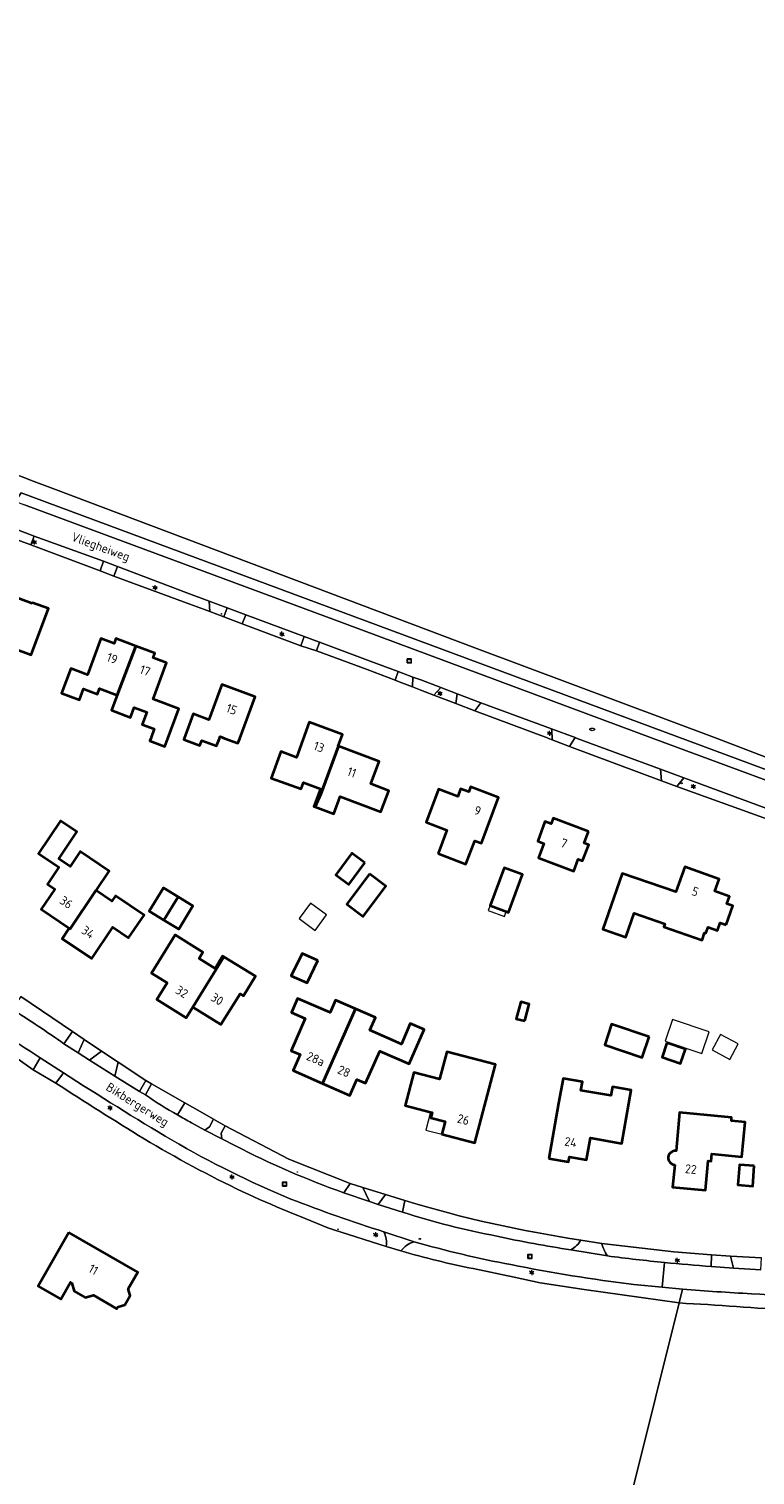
# Model space of a CAD drawing. Header units: metres. Extents: x 140853 to 145288, y 474558 to 480269.
# Tile 107 of 256: x 142184 to 142331, y 477601 to 477894. Entities that reach past the tile are written whole.
import ezdxf
from ezdxf.enums import TextEntityAlignment as Align

# ---------------------------------------------------------------- set-up
doc = ezdxf.new("R2010")
doc.units = ezdxf.units.M
doc.header["$MEASUREMENT"] = 0
for name, color, linetype, lineweight in [('B-WE-GR-BEPLANTING_CULTUUR_BOSPLANTSOEN-G', 90, 'GR-PLANTSOEN', 18), ('B-WE-GR-GRAS_KRUIDENRIJK-G', 80, 'Continuous', 18), ('B-WE-GR-GROENVOORZIENING-G', 80, 'Continuous', 18), ('B-WE-GR-HEIDE-G', 200, 'Continuous', 13), ('B-WE-IE-TERREINAFSCHEIDING_KUNSTMATIG_HEKWERK-G', 20, 'IE-TERREINAFSCHEIDING-KUNSTMATIG', 18), ('B-WE-KL-ET_LS_OV_LICHTMAST-S', 190, 'Continuous', 18), ('B-WE-KL-WATER_BRANDLEIDING_PUT-S', 150, 'Continuous', 18), ('B-WE-KL-WATER_PUT-S', 170, 'Continuous', 18), ('B-WE-OG-BEBOUWING-G', 7, 'Continuous', 35), ('B-WE-OG-BEBOUWING_BIJGEBOUW-G', 7, 'Continuous', 18), ('B-WE-OG-BEBOUWING_HUISNUMMER-T18', 10, 'Continuous', 18), ('B-WE-OG-BEBOUWING_LUIFEL-G', 7, 'Continuous', 18), ('B-WE-OG-BEBOUWING_STRAATNAAM-T18', 10, 'Continuous', 18), ('B-WE-OG-TERREIN_ERF-G', 7, 'Continuous', 18), ('B-WE-RI-GWA_RIOOLPUT-S', 30, 'Continuous', 18), ('B-WE-VH-VERHARDING_ASFALT-G', 252, 'Continuous', 18), ('B-WE-VH-VERHARDING_BETONSTRAATSTEEN-G', 252, 'Continuous', 18), ('B-WE-VH-VERHARDING_HALFVERHARDING_GRIND-G', 252, 'Continuous', 18), ('B-WE-VH-VERHARDING_TEGEL-G', 252, 'Continuous', 18), ('X-XX-XX-ALGEMEEN-S', 7, 'Continuous', 18)]:
    doc.layers.add(name, color=color, linetype=linetype, lineweight=lineweight)
doc.styles.add('NLCS-ISO', font='txt')
doc.linetypes.add('GR-PLANTSOEN', pattern='A,0,[179,NLCS.shx,S=2,R=0,X=0,Y=0],-4', length=4)
doc.linetypes.add('IE-TERREINAFSCHEIDING-KUNSTMATIG', pattern='A,4,[82,NLCS.shx,S=0.75,R=90,X=0,Y=0],4,-2', length=10)

# ---------------------------------------------------------------- blocks, each defined once
blk = doc.blocks.new('SIE-WEG_AFVALBAK_TYPE_01')
for radius in [0.25, 0.156]:
    blk.add_circle((0, 0), radius)
blk = doc.blocks.new('B-SIE-WEG_LICHTMAST-SO')
at = {"ltscale": 0.1}
for p, q in [((-1.1, 0.6), (-2.2, 1.3)), ((0, 1.3), (0, 2.5)), ((1.1, 0.6), (2.2, 1.3)), ((-1.1, -0.6), (-2.2, -1.3)), ((0, -1.3), (0, -2.5)), ((1.1, -0.6), (2.2, -1.3))]:
    blk.add_line(p, q, dxfattribs=at)
at = {"flags": 128}
for points in [[(-1.2, 0.5), (1.2, 0.5)], [(-1.2, -0.5), (1.2, -0.5)]]:
    blk.add_lwpolyline(points, dxfattribs=at)
at = {"ltscale": 0.1}
blk.add_circle((0, 0), 1.27, dxfattribs=at)
at = {"style": 'NLCS-ISO'}
blk.add_attdef('TYPE', text='', height=1.8, dxfattribs=at).set_placement((0, 2.5), align=Align.BOTTOM_CENTER)
blk = doc.blocks.new('SRI-PUT_INSPECTIE-SO')
at = {"lineweight": -3, "flags": 128}
blk.add_lwpolyline([(-2, -2), (2, -2), (2, 2), (-2, 2)], close=True, dxfattribs=at)
at = {"lineweight": -3, "ltscale": 1.5}
blk.add_circle((0, 0), 2, dxfattribs=at)
at = {"ltscale": 0.1, "style": 'NLCS-ISO'}
blk.add_text('I', height=2.5, dxfattribs=at).set_placement((0, 0), align=Align.MIDDLE_CENTER)
blk = doc.blocks.new('SKL-WATERLEIDINGPUT-SO')
at = {"color": 0, "linetype": 'ByBlock', "lineweight": 18}
blk.add_ellipse((0, 0), major_axis=(2.5, 0), ratio=0.54, dxfattribs=at)
at = {"color": 0, "linetype": 'ByBlock', "lineweight": 18, "style": 'NLCS-ISO'}
blk.add_text('wl', height=1.8, dxfattribs=at).set_placement((0, 0), align=Align.MIDDLE_CENTER)
blk = doc.blocks.new('SIE-WEG_STRAATPOT_BRANDKRAAN-SO')
blk.add_ellipse((0, 0), major_axis=(-0.729, 0), ratio=0.685994)
at = {"style": 'NLCS-ISO'}
blk.add_text('BR', height=0.4, dxfattribs=at).set_placement((-0.3, -0.2))

msp = doc.modelspace()

# ---------------------------------------------------------------- linework, layer by layer
at = {"layer": 'B-WE-GR-BEPLANTING_CULTUUR_BOSPLANTSOEN-G', "ltscale": 0.2, "flags": 128}
msp.add_lwpolyline([(142457.645, 477587.833), (142455.169, 477590.684), (142455.169, 477590.684, 0.0091178), (142421.153, 477612.154), (142421.153, 477612.154, 0.0372482), (142394.628, 477625.228), (142394.628, 477625.228, 0.0553428), (142361.778, 477631.768), (142361.778, 477631.768, 0.012629), (142315.371, 477635.578), (142315.371, 477635.578), (142281.634, 477500), (142279.284, 477490.779), (142165.754, 477495.82), (142156.942, 477500), (142108.438, 477523.01), (142075.722, 477558.537), (142073.495, 477556.762), (142066.713, 477551.359), (142018.961, 477577.562), (142023.158, 477589.855), (142023.402, 477598.721), (142023.402, 477598.721, -0.0460718), (142021.561, 477599.576), (142021.561, 477599.576, -0.0596284), (142019.46, 477601.163), (142019.46, 477601.163), (142000, 477618.565), (142000, 477616.85), (141995.411, 477621.272), (141983.845, 477629.332), (141977.439, 477632.139), (141953.008, 477639.554), (141949.674, 477635.844), (141951.991, 477630.309), (141952.406, 477630.483), (141953.565, 477627.716), (141958.77, 477615.709), (141958.77, 477615.709, 0.2085543), (141958.664, 477608.929), (141958.664, 477608.929, 0.1241913), (141961.146, 477605.613), (141961.146, 477605.613), (141969.063, 477599.836), (141951.634, 477575.073), (141936.138, 477586.041), (141916.046, 477600.262), (141932.157, 477623.024), (141935.096, 477621.059), (141935.096, 477621.059, 0.3237888), (141938.975, 477621.255), (141938.975, 477621.255), (141942.511, 477618.935), (141942.511, 477618.935, 0.3177164), (141949.436, 477622.947), (141949.436, 477622.947, 0.1434797), (141949.898, 477626.098), (141949.898, 477626.098), (141948.681, 477628.84), (141948.91, 477628.941), (141943.914, 477640.472), (141939.325, 477643.536), (141938.121, 477646.806), (141928.926, 477653.039), (141916.428, 477661.509), (141914.808, 477661.843), (141913.824, 477661.68), (141903.894, 477646.182), (141899.803, 477639.865), (141884.953, 477620.18), (141913.785, 477599.97), (141922.529, 477593.939), (141929.852, 477588.725), (141935.022, 477585.194), (141936.33, 477584.252), (141937.06, 477577.475), (141937.397, 477574.34), (141940.587, 477573.236), (141939.187, 477552.054), (141950.309, 477544.172), (141941.17, 477531.329), (141954.749, 477521.778), (141956.83, 477524.716), (141967.128, 477517.424), (141954.814, 477500), (141948.393, 477490.915), (141938.068, 477498.219), (141939.329, 477500), (141953.391, 477519.86), (141939.808, 477529.415), (141937.475, 477526.136), (141935.747, 477500), (141934.466, 477480.608), (141985.505, 477444.286), (141972.26, 477435.716), (142000, 477424.424), (142058.572, 477400.581), (142094.115, 477386.112), (142027.353, 477256.633), (142035.656, 477256.26), (142032.568, 477250), (142018.016, 477221.298), (142000, 477188.053), (141974.136, 477140.518), (141969.655, 477131.578), (141984.065, 477124.357), (141989.717, 477121.622), (142000, 477116.494), (142013.967, 477109.529), (142028.305, 477102.706), (142028.305, 477102.706, 0.0373765), (142043.001, 477096.517), (142043.001, 477096.517), (142053.846, 477093.041), (142072.117, 477089.129), (142081.089, 477087.783), (142121.748, 477082.443), (142124.881, 477082.281), (142133.744, 477081.821), (142133.744, 477081.821, 0.0079449), (142143.554, 477082.897), (142143.554, 477082.897), (142168.764, 477100.465), (142182.561, 477111.691), (142184.865, 477113.567), (142184.727, 477115.663), (142183.865, 477117.028), (142187.549, 477119.575), (142188.936, 477118.259), (142190.146, 477117.894), (142208.711, 477133.371), (142227.22, 477149.26), (142239.208, 477160.702), (142260.732, 477183.74), (142284.309, 477210.455), (142317.324, 477250), (142332.981, 477268.769), (142336.756, 477273.294), (142336.756, 477273.294, -0.062157), (142336.676, 477272.33), (142336.676, 477272.33), (142341.49, 477278.028), (142342.686, 477280.543), (142251.877, 477319.265), (142309.443, 477403.031), (142318.006, 477416.668), (142327.573, 477436.243), (142331.856, 477449.779), (142332.239, 477455.13), (142330.361, 477479.334), (142330.361, 477479.334, -0.4287248), (142339.934, 477488.316), (142339.934, 477488.316), (142370.927, 477489.666), (142370.927, 477489.666, 0.0998383), (142392.33, 477494.691), (142392.33, 477494.691), (142401.737, 477500), (142405.352, 477502.04), (142420.162, 477513.273), (142432.622, 477524.815), (142438.259, 477531.842), (142442.289, 477538.419), (142444.501, 477544.315), (142455.254, 477578.556), (142457.645, 477587.833)], format="xyb", close=True, dxfattribs=at)
at = {"layer": 'B-WE-GR-GRAS_KRUIDENRIJK-G', "ltscale": 0.2, "flags": 128}
for points in [[(142198.678, 477785.943), (142184.671, 477791.016), (142183.998, 477789.221), (142198.034, 477783.987), (142198.678, 477785.943)], [(142219.16, 477776.099), (142220.275, 477775.687), (142220.134, 477777.807), (142215.599, 477779.478), (142201.538, 477784.854), (142200.771, 477782.895), (142216.182, 477777.2), (142219.16, 477776.099)], [(142227.551, 477775.075), (142226.816, 477773.193), (142238.686, 477768.763), (142239.394, 477770.656), (142227.551, 477775.075)], [(142259.319, 477763.212), (142258.455, 477763.529), (142257.807, 477761.79), (142258.666, 477761.461), (142261.374, 477760.422), (142261.432, 477762.436), (142259.319, 477763.212)], [(142267.051, 477760.336), (142265.632, 477758.789), (142270.116, 477757.065), (142270.413, 477759.012), (142267.051, 477760.336)], [(142311.586, 477743.782), (142294.718, 477750), (142294.295, 477750.156), (142294.197, 477750), (142293.18, 477748.375), (142311.836, 477741.384), (142311.586, 477743.782)], [(142198.295, 477686.629), (142194.787, 477688.97), (142193.577, 477686.275), (142195.889, 477684.785), (142198.295, 477686.629)], [(142206.002, 477678.442), (142207.271, 477680.688), (142201.704, 477684.373), (142200.989, 477681.546), (142206.002, 477678.442)], [(142251.291, 477658.985), (142252.628, 477656.135), (142254.366, 477655.519), (142255.87, 477657.577), (142251.291, 477658.985)], [(142326.418, 477642.604), (142331.975, 477642.3), (142332.084, 477644.711), (142325.776, 477645.083), (142326.418, 477642.604)]]:
    msp.add_lwpolyline(points, close=True, dxfattribs=at)
for points in [[(142288.879, 477750), (142289.674, 477749.7), (142289.66, 477750), (142289.66, 477750, 0.0112562), (142289.522, 477751.951), (142289.522, 477751.951), (142275.177, 477757.189), (142273.943, 477755.592), (142288.834, 477750.017), (142288.879, 477750)], [(142344.414, 477727.621), (142344.895, 477729.804), (142340.406, 477732.496), (142340.406, 477732.496, 0.0578853), (142334.816, 477735.206), (142334.816, 477735.206), (142316.337, 477742.021), (142314.938, 477740.263), (142333.318, 477733.619), (142340.743, 477729.876), (142344.414, 477727.621)], [(142166.127, 477695.765), (142184.475, 477682.837), (142185.882, 477685.287), (142185.882, 477685.287, -0.0151361), (142169.833, 477696.064), (142169.833, 477696.064), (142166.47, 477698.463), (142166.127, 477695.765)], [(142190.696, 477688.116), (142192.392, 477690.601), (142181.926, 477697.706), (142180.179, 477695.103), (142180.179, 477695.103, -0.0120155), (142190.696, 477688.116)], [(142190.575, 477682.233), (142189.034, 477680.129), (142189.034, 477680.129, 0.0046045), (142206.923, 477668.836), (142206.923, 477668.836, 0.0217067), (142226.92, 477658.108), (142226.92, 477658.108, 0.0142411), (142245.378, 477650.361), (142245.378, 477650.361), (142256.025, 477647.009), (142256.025, 477647.009, 0.1500496), (142255.543, 477649.981), (142255.543, 477649.981, -0.0141062), (142236.677, 477656.619), (142236.677, 477656.619, -0.0327014), (142212.591, 477668.567), (142212.591, 477668.567, -0.0096376), (142190.575, 477682.233)], [(142208.439, 477680.011), (142207.21, 477677.725), (142207.21, 477677.725, 0.016716), (142213.692, 477673.691), (142213.692, 477673.691), (142215.186, 477676.142), (142208.439, 477680.011)], [(142247.414, 477657.899), (142248.697, 477659.808), (142236.274, 477664.685), (142223.356, 477671.5), (142222.554, 477670.011), (142222.704, 477668.806), (142225.446, 477667.398), (142225.446, 477667.398, 0.0320015), (142247.414, 477657.899)], [(142295.468, 477648.317, -0.0363689), (142259.81, 477656.31), (142259.81, 477656.31), (142259.311, 477653.975), (142259.311, 477653.975, 0.0301802), (142278.434, 477649.122), (142278.434, 477649.122, 0.0162447), (142293.462, 477646.332), (142293.462, 477646.332, 0.1320474), (142295.468, 477648.317)], [(142315.371, 477635.578), (142316.071, 477638.391), (142311.923, 477638.762), (142306.208, 477639.342), (142306.208, 477639.342, -0.0194355), (142281.302, 477643.336), (142281.302, 477643.336, -0.0236634), (142261.652, 477647.987), (142261.652, 477647.987, 0.1583771), (142259.009, 477646.117), (142259.009, 477646.117, 0.0207), (142273.656, 477642.532), (142273.656, 477642.532), (142281.941, 477640.803), (142287.205, 477639.65), (142296.157, 477638.319), (142315.371, 477635.578)], [(142321.909, 477642.978), (142321.924, 477645.336), (142314.333, 477645.937), (142299.691, 477647.612), (142299.691, 477647.612, 0.0776874), (142300.839, 477645.11), (142300.839, 477645.11, 0.0086043), (142312.454, 477643.77), (142312.454, 477643.77, 0.0069758), (142321.909, 477642.978)]]:
    msp.add_lwpolyline(points, format="xyb", close=True, dxfattribs=at)
msp.add_lwpolyline([(142357.406, 477635.216, 0.0108198), (142330.05, 477637.448), (142330.05, 477637.448, -0.0083654), (142316.071, 477638.391), (142316.071, 477638.391), (142315.371, 477635.578), (142315.371, 477635.578, -0.012629), (142361.778, 477631.768)], format="xyb", dxfattribs=at)
at = {"layer": 'B-WE-GR-GROENVOORZIENING-G', "ltscale": 0.2, "flags": 128}
msp.add_lwpolyline([(142334.719, 477745.521), (142323.082, 477750), (142273.977, 477768.386), (142188.997, 477800.435), (142183.927, 477802.348), (142182.438, 477802.943), (142178.062, 477804.491), (142178.062, 477804.491), (142148.962, 477814.816), (142142.094, 477817.26), (142104.022, 477830.806), (142099.445, 477832.435), (142090.867, 477834.855), (142090.603, 477833.708), (142180.288, 477800.39), (142179.081, 477798.705), (142180.877, 477798.037), (142181.994, 477799.754), (142334.929, 477742.953)], dxfattribs=at)
msp.add_lwpolyline([(142395.467, 477695.282), (142397.596, 477695.567), (142389.221, 477708.648), (142389.657, 477709.117), (142388.117, 477710.754), (142388.077, 477710.917), (142387.686, 477712.508), (142344.575, 477738.546), (142334.929, 477742.953), (142181.994, 477799.754), (142180.877, 477798.037), (142182.684, 477797.364), (142247.552, 477773.278), (142310.139, 477750), (142334.236, 477741.077), (142334.236, 477741.077, -0.0543546), (142343.547, 477736.831), (142343.547, 477736.831), (142380.061, 477714.913), (142380.061, 477714.913, -0.1320939), (142386.146, 477709.453), (142386.146, 477709.453), (142386.26, 477709.275), (142395.467, 477695.282)], format="xyb", close=True, dxfattribs=at)
at = {"layer": 'B-WE-GR-HEIDE-G', "ltscale": 0.2, "flags": 128}
msp.add_lwpolyline([(142057.525, 477896.37), (142038.804, 477892.846), (142044.357, 477877.46), (142036.966, 477875.018), (142045.574, 477848.473), (142089.375, 477835.307), (142090.867, 477834.855), (142099.445, 477832.435), (142104.022, 477830.806), (142142.094, 477817.26), (142148.962, 477814.816), (142178.062, 477804.491), (142182.438, 477802.943), (142183.927, 477802.348), (142188.997, 477800.435), (142273.977, 477768.386), (142323.082, 477750), (142334.719, 477745.521)], dxfattribs=at)
at = {"layer": 'B-WE-IE-TERREINAFSCHEIDING_KUNSTMATIG_HEKWERK-G', "ltscale": 0.2, "flags": 128}
for points in [[(142188.997, 477800.435), (142183.927, 477802.348), (142182.438, 477802.943), (142178.062, 477804.491)], [(142323.082, 477750), (142273.977, 477768.386), (142188.997, 477800.435)], [(142198.034, 477783.987), (142183.998, 477789.221)], [(142216.182, 477777.2), (142200.771, 477782.895)], [(142219.16, 477776.099), (142216.182, 477777.2)], [(142220.275, 477775.687), (142219.16, 477776.099)], [(142238.686, 477768.763), (142226.816, 477773.193)], [(142252.159, 477763.958), (142241.86, 477767.762)], [(142257.807, 477761.79), (142252.159, 477763.958)], [(142261.374, 477760.422), (142258.666, 477761.461)], [(142263.001, 477759.798), (142261.374, 477760.422)], [(142334.719, 477745.521), (142323.082, 477750)], [(142166.127, 477695.765), (142184.475, 477682.837)], [(142194.787, 477688.97), (142198.295, 477686.629)], [(142201.704, 477684.373), (142207.271, 477680.688)], [(142245.378, 477650.361), (142256.025, 477647.009)], [(142273.656, 477642.532), (142281.941, 477640.803), (142287.205, 477639.65), (142296.157, 477638.319), (142315.371, 477635.578)], [(142315.371, 477635.578), (142281.634, 477500)]]:
    msp.add_lwpolyline(points, dxfattribs=at)
for points in [[(142189.034, 477680.129, 0.0046045), (142206.923, 477668.836)], [(142206.923, 477668.836, 0.0217067), (142226.92, 477658.108)], [(142226.92, 477658.108, 0.0142411), (142245.378, 477650.361)], [(142259.009, 477646.117, 0.0207), (142273.656, 477642.532)]]:
    msp.add_lwpolyline(points, format="xyb", dxfattribs=at)
at = {"layer": 'B-WE-OG-BEBOUWING-G', "ltscale": 0.2, "flags": 128}
for points in [[(142184.22, 477777.321), (142179.501, 477779.098), (142177.051, 477772.167), (142171.417, 477774.289), (142168.488, 477768.987), (142176.389, 477766.049), (142177.599, 477769.301), (142184.028, 477766.91), (142187.523, 477776.305), (142184.29, 477777.508), (142184.22, 477777.321)], [(142201.46, 477758.789), (142205.232, 477768.715), (142201.205, 477770.215), (142200.845, 477769.247), (142198.164, 477770.244), (142195.436, 477762.905), (142192.054, 477764.164), (142190.204, 477759.197), (142193.831, 477757.847), (142194.644, 477760.03), (142197.474, 477758.976), (142197.898, 477760.115), (142201.46, 477758.789)], [(142205.232, 477768.715), (142201.46, 477758.789), (142200.31, 477755.701), (142204.208, 477754.249), (142204.952, 477756.245), (142207.463, 477755.31), (142206.535, 477752.817), (142208.981, 477751.906), (142208.271, 477750), (142208.084, 477749.498), (142211.111, 477748.371), (142211.718, 477750), (142213.955, 477756.008), (142208.754, 477757.945), (142211.485, 477765.292), (142208.781, 477766.297), (142209.139, 477767.26), (142205.232, 477768.715)], [(142223.275, 477750), (142225.956, 477749.007), (142226.324, 477750), (142229.44, 477758.416), (142222.713, 477760.901), (142220.079, 477753.785), (142216.881, 477754.969), (142215.041, 477750), (142214.961, 477749.783), (142218.253, 477748.565), (142218.635, 477749.596), (142221.635, 477748.485), (142222.197, 477750), (142222.327, 477750.351), (142223.275, 477750)], [(142241.59, 477736.13), (142242.739, 477738.672), (142246.322, 477748.4), (142246.286, 477748.414), (142247.132, 477750.777), (142240.417, 477753.269), (142237.82, 477746.148), (142234.635, 477747.309), (142232.685, 477741.964), (142238.773, 477739.744), (142239.263, 477741.087), (142242.662, 477739.789), (142241.336, 477736.225), (142241.59, 477736.13)], [(142246.322, 477748.4), (142242.739, 477738.672), (142241.59, 477736.13), (142245.375, 477734.722), (142246.672, 477738.209), (142254.939, 477735.134), (142256.525, 477739.398), (142252.87, 477740.758), (142254.572, 477745.332), (142246.322, 477748.4)], [(142266.511, 477726.637), (142272.179, 477724.482), (142273.98, 477729.264), (142275.309, 477728.764), (142278.799, 477738.028), (142273.105, 477740.173), (142272.728, 477739.172), (142271.1, 477739.785), (142270.522, 477738.25), (142266.62, 477739.728), (142264.091, 477732.993), (142268.304, 477731.411), (142266.511, 477726.637)], [(142191.76, 477711.536), (142191.954, 477711.406), (142197.179, 477719.184), (142197.225, 477719.153), (142199.866, 477723.077), (142193.968, 477727.047), (142191.924, 477724.011), (142189.618, 477725.563), (142193.321, 477731.063), (142189.969, 477733.319), (142185.507, 477726.691), (142189.655, 477723.899), (142187.332, 477720.448), (142188.834, 477719.437), (142186.086, 477715.356), (142191.76, 477711.536)], [(142297.046, 477731.147), (142289.875, 477733.85), (142289.431, 477732.66), (142288.196, 477733.126), (142286.724, 477729.179), (142287.96, 477728.715), (142286.873, 477725.801), (142294.02, 477723.118), (142294.916, 477725.495), (142295.833, 477725.15), (142297.067, 477728.425), (142296.15, 477728.77), (142297.046, 477731.147)], [(142251.708, 477724.768), (142249.058, 477726.729), (142245.817, 477722.351), (142248.467, 477720.389), (142251.708, 477724.768)], [(142280.354, 477714.888), (142280.801, 477714.722), (142283.647, 477722.389), (142279.897, 477723.781), (142277.051, 477716.114), (142280.354, 477714.888)], [(142324.928, 477712.198), (142326.268, 477716.041), (142325.078, 477716.455), (142325.611, 477717.985), (142322.604, 477719.05), (142323.469, 477721.492), (142316.549, 477723.962), (142314.732, 477718.876), (142303.854, 477722.61), (142299.928, 477711.346), (142304.584, 477709.722), (142306.285, 477714.604), (142312.479, 477712.446), (142312.259, 477711.814), (142320.031, 477709.104), (142320.549, 477710.589), (142320.8, 477710.502), (142321.241, 477711.767), (142323.196, 477711.086), (142323.729, 477712.615), (142324.928, 477712.198)], [(142252.597, 477722.516), (142248.005, 477716.386), (142251.319, 477713.904), (142255.911, 477720.034), (142252.597, 477722.516)], [(142197.225, 477719.153), (142197.179, 477719.184), (142191.954, 477711.406), (142191.76, 477711.536), (142190.357, 477709.407), (142196.327, 477705.388), (142200.597, 477711.721), (142203.799, 477709.543), (142206.927, 477714.189), (142201.12, 477718.098), (142200.394, 477717.02), (142197.225, 477719.153)], [(142210.965, 477713.174), (142213.829, 477717.869), (142210.841, 477719.692), (142207.977, 477714.996), (142210.965, 477713.174)], [(142210.965, 477713.174), (142213.953, 477711.351), (142216.817, 477716.047), (142213.829, 477717.869), (142210.965, 477713.174)], [(142223.101, 477705.732), (142222.854, 477705.884), (142221.31, 477703.382), (142218.068, 477705.382), (142218.871, 477706.684), (142213.212, 477710.176), (142208.413, 477702.397), (142211.587, 477700.439), (142209.508, 477697.069), (142215.482, 477693.383), (142216.795, 477695.51), (142223.101, 477705.732)], [(142242.175, 477704.966), (142238.974, 477706.387), (142236.764, 477701.861), (142239.964, 477700.44), (142242.175, 477704.966)], [(142216.795, 477695.51), (142222.514, 477691.982), (142226.384, 477698.254), (142227.065, 477697.834), (142229.501, 477701.783), (142223.101, 477705.732), (142216.795, 477695.51)], [(142249.803, 477695.205), (142245.725, 477696.974), (142244.626, 477694.442), (142238.012, 477697.311), (142236.783, 477694.477), (142239.608, 477693.251), (142236.76, 477686.686), (142238.54, 477685.914), (142237.143, 477682.659), (142243.088, 477680.067), (142249.803, 477695.205)], [(142243.088, 477680.067), (142248.639, 477677.646), (142250.054, 477680.891), (142251.841, 477680.111), (142254.687, 477686.638), (142260.691, 477684.019), (142263.733, 477690.995), (142260.901, 477692.23), (142259.078, 477688.05), (142252.689, 477690.836), (142253.832, 477693.457), (142249.803, 477695.205), (142243.088, 477680.067)], [(142284.121, 477692.725), (142285.017, 477696.14), (142283.276, 477696.596), (142282.38, 477693.182), (142284.121, 477692.725)], [(142309.28, 477689.522), (142301.698, 477692.074), (142300.295, 477687.904), (142307.877, 477685.351), (142309.28, 477689.522)], [(142312.912, 477688.299), (142311.923, 477685.361), (142315.671, 477684.099), (142316.66, 477687.037), (142312.912, 477688.299)], [(142267.273, 477669.772), (142273.971, 477667.995), (142278.146, 477683.903), (142268.277, 477686.481), (142266.831, 477680.948), (142261.631, 477682.313), (142259.867, 477675.591), (142265.013, 477674.24), (142265.313, 477674.162), (142265.041, 477673.127), (142267.96, 477672.361), (142267.273, 477669.772)], [(142289, 477664.865), (142292.973, 477664.189), (142293.14, 477665.175), (142296.64, 477664.58), (142297.395, 477669.016), (142303.802, 477667.926), (142305.637, 477678.711), (142301.851, 477679.355), (142301.555, 477677.61), (142295.492, 477678.641), (142295.788, 477680.386), (142291.855, 477681.055), (142290.908, 477676.084), (142289, 477664.865)], [(142330.61, 477663.367), (142327.621, 477663.59), (142327.316, 477659.493), (142330.305, 477659.271), (142330.61, 477663.367)], [(142191.663, 477649.834), (142185.458, 477638.995), (142190.074, 477636.349), (142192.033, 477639.767), (142192.319, 477639.603), (142192.755, 477637.97), (142195.019, 477636.672), (142196.648, 477637.121), (142201.435, 477634.377), (142201.658, 477634.768), (142203.044, 477635.19), (142204.119, 477637.071), (142203.719, 477638.421), (142205.661, 477641.807), (142191.663, 477649.834)]]:
    msp.add_lwpolyline(points, close=True, dxfattribs=at)
msp.add_lwpolyline([(142314.495, 477663.593), (142314.07, 477659.023), (142320.731, 477658.403), (142321.287, 477664.377), (142321.885, 477664.321), (142322.033, 477665.784), (142328.115, 477665.218), (142328.768, 477672.238), (142325.97, 477672.498), (142326.032, 477673.165), (142315.478, 477674.147), (142314.755, 477666.381), (142314.755, 477666.381, 1.0358904), (142314.495, 477663.593)], format="xyb", close=True, dxfattribs=at)
at = {"layer": 'B-WE-OG-BEBOUWING_BIJGEBOUW-G', "ltscale": 0.2, "flags": 128}
for points in [[(142238.377, 477713.466), (142241.599, 477711.096), (142243.917, 477714.248), (142240.695, 477716.618), (142238.377, 477713.466)], [(142280.354, 477714.888), (142277.051, 477716.114), (142276.686, 477715.132), (142279.989, 477713.905), (142280.354, 477714.888)], [(142320, 477686.124), (142321.483, 477690.531), (142314.022, 477693.043), (142312.539, 477688.636), (142320, 477686.124)], [(142322.085, 477686.864), (142325.65, 477684.929), (142327.355, 477688.069), (142323.79, 477690.005), (142322.085, 477686.864)]]:
    msp.add_lwpolyline(points, close=True, dxfattribs=at)
at = {"layer": 'B-WE-OG-BEBOUWING_LUIFEL-G', "ltscale": 0.2, "flags": 128}
msp.add_lwpolyline([(142267.273, 477669.772), (142267.96, 477672.361), (142265.041, 477673.127), (142265.313, 477674.162), (142265.013, 477674.24), (142264.064, 477670.623), (142267.273, 477669.772)], close=True, dxfattribs=at)
at = {"layer": 'B-WE-OG-TERREIN_ERF-G', "ltscale": 0.2, "flags": 128}
for points in [[(142333.318, 477733.619), (142314.938, 477740.263), (142311.836, 477741.384), (142293.18, 477748.375), (142289.674, 477749.7), (142288.879, 477750), (142288.834, 477750.017), (142273.943, 477755.592), (142270.116, 477757.065), (142265.632, 477758.789), (142263.001, 477759.798), (142261.374, 477760.422), (142258.666, 477761.461), (142257.807, 477761.79), (142252.159, 477763.958), (142241.86, 477767.762), (142238.686, 477768.763), (142226.816, 477773.193), (142223.092, 477774.613), (142220.275, 477775.687), (142219.16, 477776.099), (142216.182, 477777.2), (142200.771, 477782.895), (142198.034, 477783.987), (142183.998, 477789.221), (142179.923, 477790.744)], [(142314.755, 477666.381), (142315.478, 477674.147), (142326.032, 477673.165), (142325.97, 477672.498), (142328.768, 477672.238), (142328.115, 477665.218), (142322.033, 477665.784), (142321.885, 477664.321), (142321.287, 477664.377), (142320.731, 477658.403), (142314.07, 477659.023), (142314.495, 477663.593)]]:
    msp.add_lwpolyline(points, dxfattribs=at)
for points in [[(142184.22, 477777.321), (142184.29, 477777.508), (142187.523, 477776.305), (142184.028, 477766.91), (142177.599, 477769.301), (142176.389, 477766.049), (142168.488, 477768.987), (142171.417, 477774.289), (142177.051, 477772.167), (142179.501, 477779.098), (142184.22, 477777.321)], [(142208.754, 477757.945), (142213.955, 477756.008), (142211.718, 477750), (142211.111, 477748.371), (142208.084, 477749.498), (142208.271, 477750), (142208.981, 477751.906), (142206.535, 477752.817), (142207.463, 477755.31), (142204.952, 477756.245), (142204.208, 477754.249), (142200.31, 477755.701), (142201.46, 477758.789), (142197.898, 477760.115), (142197.474, 477758.976), (142194.644, 477760.03), (142193.831, 477757.847), (142190.204, 477759.197), (142192.054, 477764.164), (142195.436, 477762.905), (142198.164, 477770.244), (142200.845, 477769.247), (142201.205, 477770.215), (142205.232, 477768.715), (142209.139, 477767.26), (142208.781, 477766.297), (142211.485, 477765.292), (142208.754, 477757.945)], [(142226.324, 477750), (142225.956, 477749.007), (142223.275, 477750), (142222.327, 477750.351), (142222.197, 477750), (142221.635, 477748.485), (142218.635, 477749.596), (142218.253, 477748.565), (142214.961, 477749.783), (142215.041, 477750), (142216.881, 477754.969), (142220.079, 477753.785), (142222.713, 477760.901), (142229.44, 477758.416), (142226.324, 477750)], [(142246.322, 477748.4), (142254.572, 477745.332), (142252.87, 477740.758), (142256.525, 477739.398), (142254.939, 477735.134), (142246.672, 477738.209), (142245.375, 477734.722), (142241.59, 477736.13), (142241.336, 477736.225), (142242.662, 477739.789), (142239.263, 477741.087), (142238.773, 477739.744), (142232.685, 477741.964), (142234.635, 477747.309), (142237.82, 477746.148), (142240.417, 477753.269), (142247.132, 477750.777), (142246.286, 477748.414), (142246.322, 477748.4)], [(142266.511, 477726.637), (142268.304, 477731.411), (142264.091, 477732.993), (142266.62, 477739.728), (142270.522, 477738.25), (142271.1, 477739.785), (142272.728, 477739.172), (142273.105, 477740.173), (142278.799, 477738.028), (142275.309, 477728.764), (142273.98, 477729.264), (142272.179, 477724.482), (142266.511, 477726.637)], [(142197.225, 477719.153), (142200.394, 477717.02), (142201.12, 477718.098), (142206.927, 477714.189), (142203.799, 477709.543), (142200.597, 477711.721), (142196.327, 477705.388), (142190.357, 477709.407), (142191.76, 477711.536), (142186.086, 477715.356), (142188.834, 477719.437), (142187.332, 477720.448), (142189.655, 477723.899), (142185.507, 477726.691), (142189.969, 477733.319), (142193.321, 477731.063), (142189.618, 477725.563), (142191.924, 477724.011), (142193.968, 477727.047), (142199.866, 477723.077), (142197.225, 477719.153)], [(142297.046, 477731.147), (142296.15, 477728.77), (142297.067, 477728.425), (142295.833, 477725.15), (142294.916, 477725.495), (142294.02, 477723.118), (142286.873, 477725.801), (142287.96, 477728.715), (142286.724, 477729.179), (142288.196, 477733.126), (142289.431, 477732.66), (142289.875, 477733.85), (142297.046, 477731.147)], [(142251.708, 477724.768), (142248.467, 477720.389), (142245.817, 477722.351), (142249.058, 477726.729), (142251.708, 477724.768)], [(142277.051, 477716.114), (142279.897, 477723.781), (142283.647, 477722.389), (142280.801, 477714.722), (142280.354, 477714.888), (142277.051, 477716.114)], [(142324.928, 477712.198), (142323.729, 477712.615), (142323.196, 477711.086), (142321.241, 477711.767), (142320.8, 477710.502), (142320.549, 477710.589), (142320.031, 477709.104), (142312.259, 477711.814), (142312.479, 477712.446), (142306.285, 477714.604), (142304.584, 477709.722), (142299.928, 477711.346), (142303.854, 477722.61), (142314.732, 477718.876), (142316.549, 477723.962), (142323.469, 477721.492), (142322.604, 477719.05), (142325.611, 477717.985), (142325.078, 477716.455), (142326.268, 477716.041), (142324.928, 477712.198)], [(142252.597, 477722.516), (142255.911, 477720.034), (142251.319, 477713.904), (142248.005, 477716.386), (142252.597, 477722.516)], [(142213.829, 477717.869), (142216.817, 477716.047), (142213.953, 477711.351), (142210.965, 477713.174), (142207.977, 477714.996), (142210.841, 477719.692), (142213.829, 477717.869)], [(142223.101, 477705.732), (142229.501, 477701.783), (142227.065, 477697.834), (142226.384, 477698.254), (142222.514, 477691.982), (142216.795, 477695.51), (142215.482, 477693.383), (142209.508, 477697.069), (142211.587, 477700.439), (142208.413, 477702.397), (142213.212, 477710.176), (142218.871, 477706.684), (142218.068, 477705.382), (142221.31, 477703.382), (142222.854, 477705.884), (142223.101, 477705.732)], [(142242.175, 477704.966), (142239.964, 477700.44), (142236.764, 477701.861), (142238.974, 477706.387), (142242.175, 477704.966)], [(142249.803, 477695.205), (142253.832, 477693.457), (142252.689, 477690.836), (142259.078, 477688.05), (142260.901, 477692.23), (142263.733, 477690.995), (142260.691, 477684.019), (142254.687, 477686.638), (142251.841, 477680.111), (142250.054, 477680.891), (142248.639, 477677.646), (142243.088, 477680.067), (142237.143, 477682.659), (142238.54, 477685.914), (142236.76, 477686.686), (142239.608, 477693.251), (142236.783, 477694.477), (142238.012, 477697.311), (142244.626, 477694.442), (142245.725, 477696.974), (142249.803, 477695.205)], [(142284.121, 477692.725), (142282.38, 477693.182), (142283.276, 477696.596), (142285.017, 477696.14), (142284.121, 477692.725)], [(142309.28, 477689.522), (142307.877, 477685.351), (142300.295, 477687.904), (142301.698, 477692.074), (142309.28, 477689.522)], [(142312.912, 477688.299), (142316.66, 477687.037), (142315.671, 477684.099), (142311.923, 477685.361), (142312.912, 477688.299)], [(142265.013, 477674.24), (142259.867, 477675.591), (142261.631, 477682.313), (142266.831, 477680.948), (142268.277, 477686.481), (142278.146, 477683.903), (142273.971, 477667.995), (142267.273, 477669.772), (142267.96, 477672.361), (142265.041, 477673.127), (142265.313, 477674.162), (142265.013, 477674.24)], [(142289, 477664.865), (142290.908, 477676.084), (142291.855, 477681.055), (142295.788, 477680.386), (142295.492, 477678.641), (142301.555, 477677.61), (142301.851, 477679.355), (142305.637, 477678.711), (142303.802, 477667.926), (142297.395, 477669.016), (142296.64, 477664.58), (142293.14, 477665.175), (142292.973, 477664.189), (142289, 477664.865)], [(142330.61, 477663.367), (142330.305, 477659.271), (142327.316, 477659.493), (142327.621, 477663.59), (142330.61, 477663.367)], [(142191.663, 477649.834), (142205.661, 477641.807), (142203.719, 477638.421), (142204.119, 477637.071), (142203.044, 477635.19), (142201.658, 477634.768), (142201.435, 477634.377), (142196.648, 477637.121), (142195.019, 477636.672), (142192.755, 477637.97), (142192.319, 477639.603), (142192.033, 477639.767), (142190.074, 477636.349), (142185.458, 477638.995), (142191.663, 477649.834)]]:
    msp.add_lwpolyline(points, close=True, dxfattribs=at)
for points in [[(142181.926, 477697.706), (142192.392, 477690.601), (142194.787, 477688.97), (142198.295, 477686.629), (142201.704, 477684.373), (142207.271, 477680.688), (142208.439, 477680.011), (142215.186, 477676.142), (142218.306, 477674.353), (142220.997, 477672.811), (142223.356, 477671.5), (142236.274, 477664.685), (142248.697, 477659.808), (142251.291, 477658.985), (142255.87, 477657.577), (142259.81, 477656.31), (142259.81, 477656.31, 0.0363689), (142295.468, 477648.317), (142295.468, 477648.317), (142299.691, 477647.612), (142314.333, 477645.937), (142321.924, 477645.336), (142325.776, 477645.083), (142332.084, 477644.711)], [(142281.634, 477500), (142315.371, 477635.578), (142296.157, 477638.319), (142287.205, 477639.65), (142281.941, 477640.803), (142273.656, 477642.532), (142273.656, 477642.532, -0.0207), (142259.009, 477646.117), (142259.009, 477646.117), (142256.025, 477647.009), (142245.378, 477650.361), (142245.378, 477650.361, -0.0142411), (142226.92, 477658.108), (142226.92, 477658.108, -0.0217067), (142206.923, 477668.836), (142206.923, 477668.836, -0.0046045), (142189.034, 477680.129), (142189.034, 477680.129), (142184.475, 477682.837), (142166.127, 477695.765)], [(142314.495, 477663.593, -1.0358904), (142314.755, 477666.381)]]:
    msp.add_lwpolyline(points, format="xyb", dxfattribs=at)
at = {"layer": 'B-WE-VH-VERHARDING_ASFALT-G', "ltscale": 0.2, "flags": 128}
for points in [[(142334.236, 477741.077), (142310.139, 477750), (142247.552, 477773.278), (142182.684, 477797.364)], [(142180.595, 477792.536), (142184.671, 477791.016), (142198.678, 477785.943), (142201.538, 477784.854), (142215.599, 477779.478), (142220.134, 477777.807), (142223.79, 477776.462), (142227.551, 477775.075), (142239.394, 477770.656), (142242.499, 477769.485), (142252.73, 477765.629), (142258.455, 477763.529), (142259.319, 477763.212), (142261.432, 477762.436), (142263.063, 477761.837), (142267.051, 477760.336), (142270.413, 477759.012), (142275.177, 477757.189), (142289.522, 477751.951), (142294.295, 477750.156), (142294.718, 477750), (142311.586, 477743.782), (142316.337, 477742.021), (142334.816, 477735.206)]]:
    msp.add_lwpolyline(points, dxfattribs=at)
for points in [[(142169.833, 477696.064, 0.0151361), (142185.882, 477685.287), (142185.882, 477685.287), (142190.575, 477682.233), (142190.575, 477682.233, 0.0096376), (142212.591, 477668.567), (142212.591, 477668.567, 0.0327014), (142236.677, 477656.619), (142236.677, 477656.619, 0.0141062), (142255.543, 477649.981), (142255.543, 477649.981), (142261.652, 477647.987), (142261.652, 477647.987, 0.0236634), (142281.302, 477643.336), (142281.302, 477643.336, 0.0194355), (142306.208, 477639.342), (142306.208, 477639.342), (142311.923, 477638.762), (142312.454, 477643.77), (142312.454, 477643.77, -0.0086043), (142300.839, 477645.11), (142300.839, 477645.11), (142293.462, 477646.332), (142293.462, 477646.332, -0.0162447), (142278.434, 477649.122), (142278.434, 477649.122, -0.0301802), (142259.311, 477653.975), (142259.311, 477653.975), (142254.366, 477655.519), (142252.628, 477656.135), (142247.414, 477657.899), (142247.414, 477657.899, -0.0320015), (142225.446, 477667.398), (142225.446, 477667.398), (142222.704, 477668.806), (142219.255, 477670.628), (142216.531, 477672.107), (142216.531, 477672.107, -0.0070209), (142213.692, 477673.691), (142213.692, 477673.691, -0.016716), (142207.21, 477677.725), (142207.21, 477677.725), (142206.002, 477678.442), (142200.989, 477681.546), (142195.889, 477684.785), (142193.577, 477686.275), (142190.696, 477688.116), (142190.696, 477688.116, 0.0120155), (142180.179, 477695.103)], [(142331.975, 477642.3), (142326.418, 477642.604), (142321.909, 477642.978), (142321.909, 477642.978, -0.0069758), (142312.454, 477643.77), (142312.454, 477643.77), (142311.923, 477638.762), (142316.071, 477638.391), (142316.071, 477638.391, 0.0083654), (142330.05, 477637.448), (142330.05, 477637.448, -0.0108198), (142357.406, 477635.216)]]:
    msp.add_lwpolyline(points, format="xyb", dxfattribs=at)
msp.add_lwpolyline([(142184.475, 477682.837), (142189.034, 477680.129), (142190.575, 477682.233), (142185.882, 477685.287), (142184.475, 477682.837)], close=True, dxfattribs=at)
msp.add_lwpolyline([(142259.009, 477646.117, -0.1583771), (142261.652, 477647.987), (142261.652, 477647.987), (142255.543, 477649.981), (142255.543, 477649.981, -0.1500496), (142256.025, 477647.009), (142256.025, 477647.009), (142259.009, 477646.117)], format="xyb", close=True, dxfattribs=at)
at = {"layer": 'B-WE-VH-VERHARDING_BETONSTRAATSTEEN-G', "ltscale": 0.2, "flags": 128}
for points in [[(142194.787, 477688.97), (142192.392, 477690.601), (142190.696, 477688.116), (142193.577, 477686.275), (142194.787, 477688.97)], [(142195.889, 477684.785), (142200.989, 477681.546), (142201.704, 477684.373), (142198.295, 477686.629), (142195.889, 477684.785)], [(142206.002, 477678.442), (142207.21, 477677.725), (142208.439, 477680.011), (142207.271, 477680.688), (142206.002, 477678.442)], [(142219.255, 477670.628), (142222.704, 477668.806), (142222.554, 477670.011), (142223.356, 477671.5), (142220.997, 477672.811), (142220.167, 477671.273), (142219.255, 477670.628)], [(142252.628, 477656.135), (142251.291, 477658.985), (142248.697, 477659.808), (142247.414, 477657.899), (142252.628, 477656.135)], [(142254.366, 477655.519), (142259.311, 477653.975), (142259.81, 477656.31), (142255.87, 477657.577), (142254.366, 477655.519)], [(142321.924, 477645.336), (142321.909, 477642.978), (142326.418, 477642.604), (142325.776, 477645.083), (142321.924, 477645.336)]]:
    msp.add_lwpolyline(points, close=True, dxfattribs=at)
msp.add_lwpolyline([(142295.468, 477648.317, -0.1320474), (142293.462, 477646.332), (142293.462, 477646.332), (142300.839, 477645.11), (142300.839, 477645.11, -0.0776874), (142299.691, 477647.612), (142299.691, 477647.612), (142295.468, 477648.317)], format="xyb", close=True, dxfattribs=at)
at = {"layer": 'B-WE-VH-VERHARDING_HALFVERHARDING_GRIND-G', "ltscale": 0.2, "flags": 128}
for points in [[(142223.79, 477776.462), (142220.134, 477777.807), (142220.275, 477775.687), (142223.092, 477774.613), (142223.79, 477776.462)], [(142265.632, 477758.789), (142267.051, 477760.336), (142263.063, 477761.837), (142261.432, 477762.436), (142261.374, 477760.422), (142263.001, 477759.798), (142265.632, 477758.789)]]:
    msp.add_lwpolyline(points, close=True, dxfattribs=at)
msp.add_lwpolyline([(142219.255, 477670.628), (142220.167, 477671.273), (142220.997, 477672.811), (142218.306, 477674.353), (142215.186, 477676.142), (142213.692, 477673.691), (142213.692, 477673.691, 0.0070209), (142216.531, 477672.107), (142216.531, 477672.107), (142219.255, 477670.628)], format="xyb", close=True, dxfattribs=at)
at = {"layer": 'B-WE-VH-VERHARDING_TEGEL-G', "ltscale": 0.2, "flags": 128}
for points in [[(142179.923, 477790.744), (142183.998, 477789.221), (142184.671, 477791.016), (142180.595, 477792.536), (142179.923, 477790.744)], [(142200.771, 477782.895), (142201.538, 477784.854), (142198.678, 477785.943), (142198.034, 477783.987), (142200.771, 477782.895)], [(142226.816, 477773.193), (142227.551, 477775.075), (142223.79, 477776.462), (142223.092, 477774.613), (142226.816, 477773.193)], [(142241.86, 477767.762), (142242.499, 477769.485), (142239.394, 477770.656), (142238.686, 477768.763), (142241.86, 477767.762)], [(142242.499, 477769.485), (142241.86, 477767.762), (142252.159, 477763.958), (142257.807, 477761.79), (142258.455, 477763.529), (142252.73, 477765.629), (142242.499, 477769.485)], [(142270.413, 477759.012), (142270.116, 477757.065), (142273.943, 477755.592), (142275.177, 477757.189), (142270.413, 477759.012)], [(142311.586, 477743.782), (142311.836, 477741.384), (142314.938, 477740.263), (142316.337, 477742.021), (142311.586, 477743.782)]]:
    msp.add_lwpolyline(points, close=True, dxfattribs=at)
msp.add_lwpolyline([(142289.66, 477750), (142289.674, 477749.7), (142293.18, 477748.375), (142294.197, 477750), (142294.295, 477750.156), (142289.522, 477751.951), (142289.522, 477751.951, -0.0112562), (142289.66, 477750)], format="xyb", close=True, dxfattribs=at)

# ---------------------------------------------------------------- block references
at = {"layer": 'B-WE-KL-ET_LS_OV_LICHTMAST-S', "xscale": 0.2, "yscale": 0.2, "zscale": 0.2}
for p in [(142184.683, 477789.774), (142209.17, 477780.549), (142234.868, 477771.131), (142266.925, 477759.098), (142289.131, 477751.033), (142318.275, 477740.245), (142200.028, 477675.106), (142224.744, 477661.111), (142253.892, 477649.389), (142315.021, 477644.215), (142285.515, 477641.73)]:
    msp.add_blockref('B-SIE-WEG_LICHTMAST-SO', p, dxfattribs=at)
at = {"layer": 'B-WE-KL-WATER_BRANDLEIDING_PUT-S', "xscale": 0.2, "yscale": 0.2, "zscale": 0.2}
for p in [(142315.867, 477740.904), (142262.827, 477648.548)]:
    msp.add_blockref('SIE-WEG_STRAATPOT_BRANDKRAAN-SO', p, dxfattribs=at)
at = {"layer": 'B-WE-KL-WATER_PUT-S', "xscale": 0.2, "yscale": 0.2, "zscale": 0.2}
msp.add_blockref('SKL-WATERLEIDINGPUT-SO', (142297.774, 477751.825), dxfattribs=at)
at = {"layer": 'B-WE-RI-GWA_RIOOLPUT-S', "xscale": 0.2, "yscale": 0.2, "zscale": 0.2}
for p in [(142260.689, 477765.705), (142235.409, 477659.671), (142285.142, 477644.996)]:
    msp.add_blockref('SRI-PUT_INSPECTIE-SO', p, dxfattribs=at)
at = {"layer": 'X-XX-XX-ALGEMEEN-S', "xscale": 0.2, "yscale": 0.2, "zscale": 0.2}
for p in [(142222.615, 477775.242), (142237.979, 477662.113), (142246.252, 477650.514)]:
    msp.add_blockref('SIE-WEG_AFVALBAK_TYPE_01', p, dxfattribs=at)

# ---------------------------------------------------------------- texts
at = {"layer": 'B-WE-OG-BEBOUWING_HUISNUMMER-T18', "style": 'NLCS-ISO'}
for s, rotation, p in [('19', 339.6, (142200.483, 477766.215)), ('17', 339.6, (142207.142, 477763.735)), ('15', 339.7, (142224.69, 477755.906)), ('13', 339.6, (142242.383, 477748.273)), ('11', 339.6, (142249.035, 477743.123)), ('9', 339.3, (142274.542, 477735.357)), ('7', 339.3, (142292.05, 477728.756)), ('36', 326.1, (142191.157, 477716.764)), ('5', 340.4, (142318.663, 477718.96)), ('34', 326.1, (142195.576, 477710.716)), ('32', 328.3, (142214.595, 477698.63)), ('30', 328.3, (142221.755, 477697.15)), ('28a', 336.4, (142241.714, 477685.03)), ('28', 336.4, (142247.462, 477682.523)), ('26', 345.2, (142271.648, 477672.75)), ('24', 350.3, (142293.407, 477668.173)), ('22', 354.7, (142317.771, 477662.696)), ('11', 330.2, (142196.672, 477642.351))]:
    msp.add_text(s, height=1.8, rotation=rotation, dxfattribs=at).set_placement(p, align=Align.MIDDLE_CENTER)
at = {"layer": 'B-WE-OG-BEBOUWING_STRAATNAAM-T18', "style": 'NLCS-ISO'}
for s, rotation, p in [('Vliegheiweg', 339.7, (142198.135, 477788.846)), ('Bikbergerweg', 328.1, (142205.597, 477675.806))]:
    msp.add_text(s, height=1.8, rotation=rotation, dxfattribs=at).set_placement(p, align=Align.MIDDLE_CENTER)

doc.saveas('drawing.dxf')
